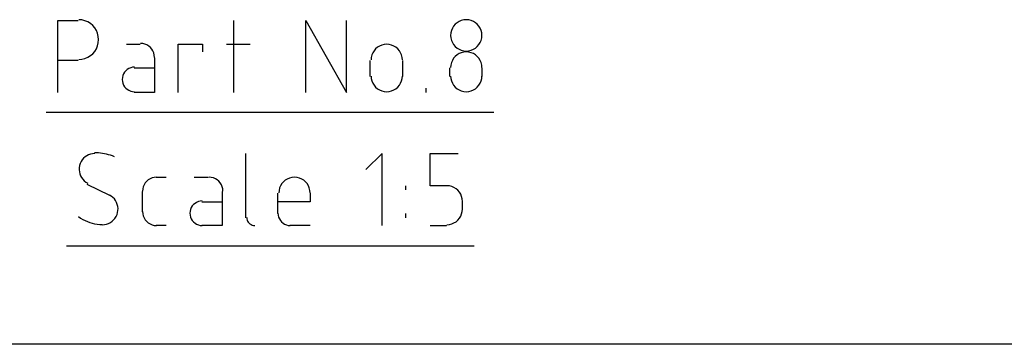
# Model space of a CAD drawing. Extents: x 0 to 2850, y 0 to 1980.
# Tile 5 of 15: x 1608 to 1855, y 335 to 416. Entities that reach past the tile are written whole.
import ezdxf

# ---------------------------------------------------------------- set-up
doc = ezdxf.new("R2010")
doc.units = 0
doc.header["$LTSCALE"] = 10
doc.header["$MEASUREMENT"] = 0

msp = doc.modelspace()

# ---------------------------------------------------------------- linework, layer by layer
at = {"ltscale": 2}
msp.add_line((1900, 335), (864.99, 335), dxfattribs=at)
at = {"color": 2}
for points in [[(1618, 397.9), (1618, 415.89), (1618, 415.89), (1623.08, 415.89)], [(1623.19, 406.16), (1624, 406.22), (1624.76, 406.41), (1625.47, 406.71), (1626.13, 407.12), (1626.71, 407.61), (1627.2, 408.19), (1627.61, 408.84), (1627.91, 409.56), (1628.1, 410.32), (1628.16, 411.13), (1628.16, 411.13), (1628.1, 411.94), (1627.91, 412.7), (1627.61, 413.42), (1627.2, 414.07), (1626.71, 414.65), (1626.13, 415.14), (1625.47, 415.55), (1624.76, 415.85), (1624, 416.04), (1623.19, 416.1)], [(1662.02, 397.9), (1662.02, 415.89)], [(1680.01, 397.9), (1680.01, 415.89), (1680.01, 415.89), (1690.17, 397.9), (1690.17, 397.9), (1690.17, 415.89)], [(1720.12, 416.1), (1719.48, 416.05), (1718.88, 415.9), (1718.32, 415.67), (1717.81, 415.35), (1717.35, 414.96), (1716.96, 414.5), (1716.64, 413.99), (1716.4, 413.43), (1716.26, 412.82), (1716.2, 412.19), (1716.2, 412.19), (1716.26, 411.55), (1716.4, 410.95), (1716.64, 410.39), (1716.96, 409.88), (1717.35, 409.42), (1717.81, 409.03), (1718.32, 408.71), (1718.88, 408.47), (1719.48, 408.32), (1720.12, 408.27), (1720.12, 408.27), (1720.76, 408.32), (1721.36, 408.47), (1721.92, 408.71), (1722.43, 409.03), (1722.89, 409.42), (1723.28, 409.88), (1723.6, 410.39), (1723.84, 410.95), (1723.98, 411.55), (1724.04, 412.19), (1724.04, 412.19), (1723.98, 412.82), (1723.84, 413.43), (1723.6, 413.99), (1723.28, 414.5), (1722.89, 414.96), (1722.43, 415.35), (1721.92, 415.67), (1721.36, 415.9), (1720.76, 416.05), (1720.12, 416.1)], [(1635.15, 409.97), (1638.53, 409.97)], [(1642.13, 406.69), (1642.08, 407.25), (1641.95, 407.79), (1641.74, 408.29), (1641.46, 408.75), (1641.11, 409.15), (1640.7, 409.5), (1640.24, 409.79), (1639.74, 410), (1639.2, 410.13), (1638.64, 410.18)], [(1648.06, 397.9), (1648.06, 409.97), (1648.06, 409.97), (1654.19, 409.97), (1654.19, 409.97), (1654.19, 408.06)], [(1660.12, 409.97), (1666.05, 409.97)], [(1704.14, 406.05), (1704.09, 406.69), (1703.94, 407.29), (1703.7, 407.85), (1703.39, 408.36), (1702.99, 408.82), (1702.54, 409.21), (1702.02, 409.53), (1701.46, 409.77), (1700.86, 409.91), (1700.23, 409.97), (1700.23, 409.97), (1699.59, 409.91), (1698.99, 409.77), (1698.43, 409.53), (1697.91, 409.21), (1697.46, 408.82), (1697.07, 408.36), (1696.75, 407.85), (1696.51, 407.29), (1696.36, 406.69), (1696.31, 406.05)], [(1642.13, 406.58), (1642.13, 397.9), (1642.13, 397.9), (1637.05, 397.9)], [(1724.04, 404.15), (1723.98, 404.78), (1723.84, 405.38), (1723.6, 405.95), (1723.28, 406.46), (1722.89, 406.91), (1722.43, 407.31), (1721.92, 407.62), (1721.36, 407.86), (1720.75, 408.01), (1720.12, 408.06), (1720.12, 408.06), (1719.48, 408.01), (1718.88, 407.86), (1718.32, 407.62), (1717.81, 407.31), (1717.35, 406.91), (1716.96, 406.46), (1716.64, 405.94), (1716.4, 405.38), (1716.26, 404.78), (1716.2, 404.15)], [(1623.08, 405.94), (1618, 405.94)], [(1637.16, 404.25), (1636.66, 404.21), (1636.19, 404.1), (1635.75, 403.91), (1635.34, 403.66), (1634.99, 403.35), (1634.68, 403), (1634.43, 402.59), (1634.24, 402.15), (1634.13, 401.68), (1634.09, 401.18), (1634.09, 401.18), (1634.13, 400.68), (1634.24, 400.21), (1634.43, 399.77), (1634.68, 399.37), (1634.99, 399.01), (1635.34, 398.71), (1635.75, 398.46), (1636.19, 398.27), (1636.66, 398.15), (1637.16, 398.11)], [(1637.05, 404.04), (1642.13, 404.04)], [(1696.1, 401.92), (1696.1, 405.94)], [(1704.14, 405.94), (1704.14, 401.92)], [(1715.99, 401.92), (1715.99, 404.04)], [(1724.04, 404.04), (1724.04, 401.92)], [(1696.31, 402.03), (1696.36, 401.39), (1696.51, 400.79), (1696.75, 400.23), (1697.07, 399.72), (1697.46, 399.26), (1697.91, 398.87), (1698.43, 398.55), (1698.99, 398.31), (1699.59, 398.17), (1700.23, 398.11), (1700.23, 398.11), (1700.86, 398.17), (1701.46, 398.31), (1702.03, 398.55), (1702.54, 398.87), (1702.99, 399.26), (1703.39, 399.72), (1703.7, 400.23), (1703.94, 400.79), (1704.09, 401.39), (1704.14, 402.03)], [(1716.2, 402.03), (1716.26, 401.39), (1716.4, 400.79), (1716.64, 400.23), (1716.96, 399.72), (1717.35, 399.26), (1717.81, 398.87), (1718.32, 398.55), (1718.88, 398.31), (1719.48, 398.17), (1720.12, 398.11), (1720.12, 398.11), (1720.76, 398.17), (1721.36, 398.31), (1721.92, 398.55), (1722.43, 398.87), (1722.89, 399.26), (1723.28, 399.72), (1723.6, 400.23), (1723.84, 400.79), (1723.98, 401.39), (1724.04, 402.03)], [(1710.07, 397.9), (1710.07, 398.96)], [(1615.04, 393.03), (1727, 393.03)], [(1627.19, 382.66), (1626.66, 382.63), (1626.14, 382.52), (1625.66, 382.34), (1625.2, 382.11), (1624.77, 381.81), (1624.39, 381.47), (1624.06, 381.08), (1623.78, 380.64), (1623.56, 380.16), (1623.4, 379.65), (1623.4, 379.65), (1623.31, 379.12), (1623.3, 378.6), (1623.35, 378.08), (1623.47, 377.58), (1623.66, 377.1), (1623.9, 376.65), (1624.21, 376.23), (1624.57, 375.86), (1624.98, 375.53), (1625.44, 375.26)], [(1632.13, 381.87), (1631.65, 382.06), (1631.17, 382.22), (1630.67, 382.37), (1630.18, 382.5), (1629.67, 382.61), (1629.17, 382.7), (1628.66, 382.77), (1628.15, 382.83), (1627.64, 382.86), (1627.12, 382.88)], [(1664.99, 366.58), (1664.99, 382.66)], [(1699.06, 364.67), (1699.06, 382.66), (1699.06, 382.66), (1695.04, 378.64)], [(1715.15, 374.62), (1711.13, 374.62), (1711.13, 374.62), (1711.13, 382.66), (1711.13, 382.66), (1718.11, 382.66)], [(1625.2, 375.05), (1630.91, 372.29)], [(1642.66, 376.74), (1642.09, 376.69), (1641.56, 376.56), (1641.05, 376.35), (1640.6, 376.06), (1640.19, 375.72), (1639.84, 375.31), (1639.56, 374.85), (1639.35, 374.35), (1639.21, 373.81), (1639.17, 373.25)], [(1642.55, 376.74), (1645.09, 376.74)], [(1652.08, 376.74), (1655.68, 376.74)], [(1659.27, 373.25), (1659.23, 373.81), (1659.1, 374.35), (1658.88, 374.85), (1658.6, 375.31), (1658.25, 375.72), (1657.84, 376.06), (1657.39, 376.35), (1656.89, 376.56), (1656.35, 376.69), (1655.78, 376.74)], [(1681.07, 372.82), (1681.02, 373.46), (1680.87, 374.06), (1680.64, 374.62), (1680.32, 375.14), (1679.93, 375.59), (1679.47, 375.98), (1678.96, 376.3), (1678.39, 376.54), (1677.79, 376.69), (1677.16, 376.74), (1677.16, 376.74), (1676.52, 376.69), (1675.92, 376.54), (1675.36, 376.3), (1674.84, 375.98), (1674.39, 375.59), (1674, 375.14), (1673.68, 374.62), (1673.44, 374.06), (1673.29, 373.46), (1673.24, 372.82)], [(1704.99, 373.56), (1704.99, 374.62)], [(1719.17, 370.71), (1719.12, 371.34), (1718.97, 371.94), (1718.73, 372.51), (1718.41, 373.02), (1718.02, 373.48), (1717.56, 373.87), (1717.05, 374.18), (1716.49, 374.42), (1715.89, 374.57), (1715.25, 374.62)], [(1629.13, 364.89), (1629.67, 364.93), (1630.18, 365.03), (1630.67, 365.21), (1631.13, 365.44), (1631.55, 365.74), (1631.93, 366.08), (1632.26, 366.47), (1632.54, 366.91), (1632.77, 367.39), (1632.92, 367.9), (1632.92, 367.9), (1633.01, 368.43), (1633.03, 368.95), (1632.97, 369.47), (1632.85, 369.97), (1632.67, 370.45), (1632.42, 370.9), (1632.12, 371.32), (1631.76, 371.69), (1631.35, 372.02), (1630.89, 372.29)], [(1639.17, 368.06), (1639.17, 373.14)], [(1659.06, 373.14), (1659.06, 364.67), (1659.06, 364.67), (1653.98, 364.67)], [(1673.03, 367.64), (1673.03, 372.72)], [(1681.07, 372.72), (1681.07, 370.6), (1681.07, 370.6), (1673.03, 370.6)], [(1654.09, 370.81), (1653.59, 370.77), (1653.12, 370.66), (1652.68, 370.47), (1652.28, 370.22), (1651.92, 369.91), (1651.61, 369.56), (1651.36, 369.15), (1651.18, 368.71), (1651.06, 368.24), (1651.02, 367.74), (1651.02, 367.74), (1651.06, 367.25), (1651.18, 366.77), (1651.36, 366.33), (1651.61, 365.93), (1651.92, 365.57), (1652.28, 365.27), (1652.68, 365.02), (1653.12, 364.83), (1653.59, 364.71), (1654.09, 364.67)], [(1653.98, 370.6), (1659.06, 370.6)], [(1719.17, 368.7), (1719.17, 370.6)], [(1639.17, 368.17), (1639.21, 367.6), (1639.35, 367.06), (1639.56, 366.56), (1639.84, 366.1), (1640.19, 365.7), (1640.6, 365.35), (1641.05, 365.06), (1641.56, 364.85), (1642.09, 364.72), (1642.66, 364.67)], [(1673.03, 367.74), (1673.07, 367.25), (1673.19, 366.77), (1673.37, 366.33), (1673.62, 365.93), (1673.93, 365.57), (1674.29, 365.27), (1674.69, 365.02), (1675.13, 364.83), (1675.6, 364.71), (1676.1, 364.67)], [(1704.99, 366.58), (1704.99, 367.64)], [(1715.25, 364.89), (1715.89, 364.94), (1716.49, 365.09), (1717.05, 365.32), (1717.56, 365.64), (1718.02, 366.03), (1718.41, 366.49), (1718.73, 367), (1718.97, 367.56), (1719.12, 368.17), (1719.17, 368.8)], [(1623.11, 366.89), (1623.65, 366.54), (1624.21, 366.22), (1624.78, 365.94), (1625.36, 365.69), (1625.96, 365.47), (1626.57, 365.28), (1627.18, 365.13), (1627.81, 365.02), (1628.44, 364.94), (1629.08, 364.9)], [(1645.09, 364.67), (1642.55, 364.67)], [(1665.2, 366.69), (1665.23, 366.36), (1665.3, 366.05), (1665.42, 365.76), (1665.59, 365.5), (1665.79, 365.26), (1666.02, 365.06), (1666.29, 364.9), (1666.57, 364.78), (1666.88, 364.7), (1667.21, 364.67)], [(1681.07, 364.67), (1675.99, 364.67)], [(1711.13, 364.67), (1715.15, 364.67)], [(1620.12, 359.6), (1722.13, 359.6)]]:
    msp.add_lwpolyline(points, dxfattribs=at)

doc.saveas('drawing.dxf')
